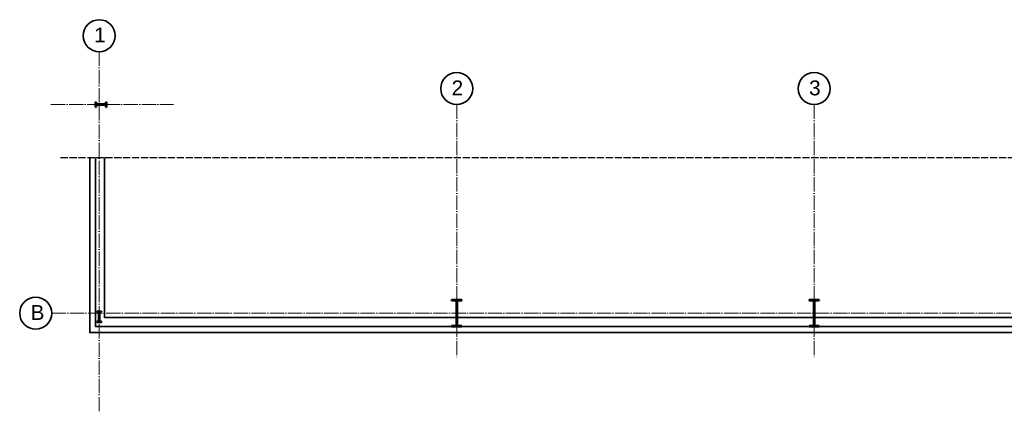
# Model space of a CAD drawing. Header units: millimetres. Extents: x 470 to 12498, y 432 to 3069.
# Tile 1 of 6: x 470 to 2122, y 2378 to 3039. Entities that reach past the tile are written whole.
import ezdxf

# ---------------------------------------------------------------- set-up
doc = ezdxf.new("R2010")
doc.units = ezdxf.units.MM
doc.linetypes.add('ACAD_ISO02W100', pattern=[15, 12, -3])
doc.linetypes.add('ACAD_ISO04W100', pattern=[30.5, 24, -3, 0.5, -3])
for name, color, linetype, lineweight in [('fundamenty', 6, 'Continuous', 50), ('krawędzie', 3, 'Continuous', 35), ('kreskowanie', 1, 'Continuous', 15), ('osie budynku', 9, 'ACAD_ISO04W100', 20), ('przerywane', 3, 'ACAD_ISO02W100', 25), ('stolarka', 5, 'Continuous', 35), ('wymiary', 2, 'Continuous', 25)]:
    doc.layers.add(name, color=color, linetype=linetype, lineweight=lineweight)
doc.layers.add('tekst', color=2, linetype='Continuous')
doc.styles.add('arial25', font='arial.ttf', dxfattribs={"height": 25})

# ---------------------------------------------------------------- blocks, each defined once
blk = doc.blocks.new('IPE180')
at = {"layer": 'fundamenty'}
for p, q in [((578.7, 4573.8), (578.7, 4582)), ((578.7, 4582), (579.7, 4582)), ((579.7, 4578.4), (579.7, 4582)), ((579.7, 4578.4), (595.7, 4578.4)), ((595.7, 4582), (596.7, 4582)), ((595.7, 4582), (595.7, 4578.4)), ((596.7, 4582), (596.7, 4573.8)), ((579.7, 4573.8), (578.7, 4573.8)), ((579.7, 4577.4), (595.7, 4577.4)), ((579.7, 4573.8), (579.7, 4577.4)), ((595.7, 4577.4), (595.7, 4573.8)), ((596.7, 4573.8), (595.7, 4573.8))]:
    blk.add_line(p, q, dxfattribs=at)
blk = doc.blocks.new('IPE450')
at = {"layer": 'fundamenty'}
for p, q in [((5244.6, 5292.9), (5244.6, 5291.6)), ((5261.6, 5292.9), (5244.6, 5292.9)), ((5252.5, 5291.6), (5244.6, 5291.6)), ((5252.5, 5249.1), (5252.5, 5291.6)), ((5261.6, 5291.6), (5253.7, 5291.6)), ((5253.7, 5249.1), (5253.7, 5291.6)), ((5261.6, 5291.6), (5261.6, 5292.9)), ((5244.6, 5249.1), (5252.5, 5249.1)), ((5244.6, 5249.1), (5244.6, 5247.9)), ((5244.6, 5247.9), (5261.6, 5247.9)), ((5253.7, 5249.1), (5261.6, 5249.1)), ((5261.6, 5247.9), (5261.6, 5249.1))]:
    blk.add_line(p, q, dxfattribs=at)

msp = doc.modelspace()

# ---------------------------------------------------------------- linework, layer by layer
at = {"layer": 'krawędzie'}
for p, q in [((587.43, 2513.74), (587.43, 2807.47)), ((612.43, 2538.74), (612.43, 2807.47)), ((612.43, 2538.74), (1202.81, 2538.74)), ((1204.06, 2538.74), (1802.81, 2538.74)), ((1804.06, 2538.74), (2402.81, 2538.74)), ((587.43, 2513.74), (1123.43, 2513.74)), ((1283.43, 2513.74), (1723.43, 2513.74)), ((1883.43, 2513.74), (2323.43, 2513.74))]:
    msp.add_line(p, q, dxfattribs=at)
msp.add_lwpolyline([(597.43, 2807.47), (597.43, 2523.74), (2643.43, 2523.74), (2643.43, 2513.74), (587.43, 2513.74), (587.43, 2807.47)], dxfattribs=at)
at = {"layer": 'osie budynku'}
for p, q in [((603.43, 2985.01), (603.43, 2378.15)), ((522.39, 2896.24), (728.12, 2896.24)), ((1203.43, 2896.24), (1203.43, 2471.23)), ((1803.43, 2896.24), (1803.43, 2471.23)), ((523.63, 2546.24), (4853.43, 2546.24))]:
    msp.add_line(p, q, dxfattribs=at)
at = {"layer": 'przerywane'}
for p, q in [((538.59, 2807.47), (5256.11, 2807.47)), ((587.43, 2513.74), (587.43, 2807.47))]:
    msp.add_line(p, q, dxfattribs=at)
at = {"layer": 'stolarka'}
for centre in [(603.43, 3011.86), (1203.43, 2923.09), (1803.43, 2923.09), (496.78, 2546.24)]:
    msp.add_circle(centre, 26.85, dxfattribs=at)

# ---------------------------------------------------------------- block references
at = {"layer": 'kreskowanie'}
msp.add_blockref('IPE180', (18.72, -1681.62), dxfattribs=at)
at = {"layer": 'kreskowanie', "rotation": 90}
msp.add_blockref('IPE180', (5181.29, 1952.53), dxfattribs=at)
at = {"layer": 'wymiary'}
for p in [(-4049.66, -2724.12), (-3449.66, -2724.12)]:
    msp.add_blockref('IPE450', p, dxfattribs=at)

# ---------------------------------------------------------------- texts
at = {"layer": 'tekst', "style": 'arial25'}
for s, p in [('1', (594.81, 3000.52)), ('2', (1194.81, 2911.75)), ('3', (1794.81, 2911.75)), ('B', (488.16, 2534.89))]:
    msp.add_text(s, height=25, dxfattribs=at).set_placement(p)

doc.saveas('drawing.dxf')
